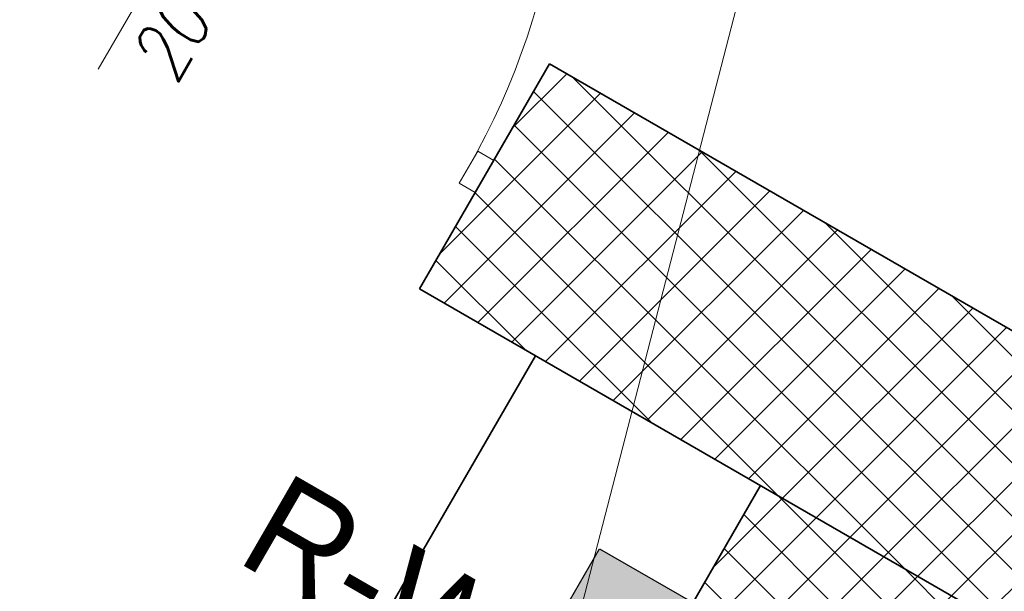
# Model space of a CAD drawing. Header units: millimetres. Extents: x 558 to 24951, y -5755 to 9551.
# Tile 33 of 38: x 23210 to 23342, y 8910 to 8987. Entities that reach past the tile are written whole.
import ezdxf
from ezdxf.enums import TextEntityAlignment as Align

# ---------------------------------------------------------------- set-up
doc = ezdxf.new("R2010")
doc.units = ezdxf.units.MM
doc.layers.add('FBThlon- Rozdzielnice', color=1, linetype='Continuous')
for name, color, linetype, lineweight in [('K_Grube', 252, 'Continuous', 35), ('K_Kreskowanie', 252, 'Continuous', 5), ('K_Opis_zmienny', 252, 'Continuous', 13), ('K_Stolarka', 252, 'Continuous', 15)]:
    doc.layers.add(name, color=color, linetype=linetype, lineweight=lineweight)
doc.styles.add('FBThlon - przyporządkowanie', font='txt')
doc.styles.add('Zwykły 50', font='romans.shx', dxfattribs={"width": 0.8, "oblique": 10, "height": 7.5})
pattern_1 = [(45, (2962.861, -2454.189), (-3.5921024, 3.5921024), []), (135, (2962.861, -2454.189), (-3.5921024, -3.5921024), [])]

msp = doc.modelspace()

# ---------------------------------------------------------------- hatches: boundary and pattern name
at = {"layer": 'FBThlon- Rozdzielnice'}
msp.add_hatch(color=256, dxfattribs=at).paths.add_polyline_path([(23287.644, 8915.305), (23300.202, 8908.055), (23279.302, 8871.855), (23266.744, 8879.105)])
at = {"layer": 'K_Kreskowanie', "ltscale": 5}
h = msp.add_hatch(dxfattribs=at)
h.set_pattern_fill('ANSI37', color=256, scale=1.6)
h.set_pattern_definition(pattern_1)
h.paths.add_polyline_path([(23249.479, 9166.202), (23216.57, 9185.202), (23289.57, 9311.641), (23322.479, 9292.641)])
h.paths.add_polyline_path([(23720.798, 9030.55), (23720.798, 8878.627), (23660.798, 8878.627), (23660.798, 9002.627), (23701.798, 9073.641), (23734.707, 9054.641)])
h.paths.add_polyline_path([(23006.193, 9098.817), (22754.193, 8662.34), (22775.843, 8649.84), (22896.843, 8859.418), (23147.991, 8714.418), (23160.491, 8736.069), (22909.343, 8881.069), (23027.843, 9086.317), (23176.8, 9000.317), (23194.3, 9030.628), (23176.979, 9040.628), (23204.479, 9088.259), (23171.57, 9107.259), (23144.07, 9059.628), (23006.372, 9139.128), (22988.872, 9108.817)])
h.paths.add_polyline_path([(23280.902, 8980.628), (23263.402, 8950.317), (23369.923, 8888.817), (23387.423, 8919.128)])
h.paths.add_polyline_path([(23190.802, 8718.569), (23160.491, 8736.069), (23147.991, 8714.418), (23178.302, 8696.918)])
h.paths.add_polyline_path([(23720.798, 8788.627), (23660.798, 8788.627), (23660.798, 8226.627), (23720.798, 8226.627)])
h = msp.add_hatch(dxfattribs=at)
h.set_pattern_fill('ANSI37', color=256, scale=1.6)
h.set_pattern_definition(pattern_1)
h.paths.add_polyline_path([(23314.792, 8903.327), (23362.423, 8875.827), (23369.923, 8888.817), (23309.302, 8923.817), (23178.302, 8696.918), (23358.435, 8592.918), (23489.435, 8819.817), (23467.784, 8832.317), (23460.284, 8819.327), (23468.944, 8814.327), (23352.944, 8613.409), (23198.792, 8702.409)])

# ---------------------------------------------------------------- linework, layer by layer
at = {"layer": 'FBThlon- Rozdzielnice'}
msp.add_lwpolyline([(23287.644, 8915.305), (23300.202, 8908.055), (23279.302, 8871.855), (23266.744, 8879.105), (23287.644, 8915.305)], dxfattribs=at)
at = {"layer": 'K_Grube', "ltscale": 5}
for p, q in [((23280.902, 8980.628), (23263.402, 8950.317)), ((23280.902, 8980.628), (23387.423, 8919.128)), ((23263.402, 8950.317), (23369.923, 8888.817)), ((23178.302, 8696.918), (23309.302, 8923.817))]:
    msp.add_line(p, q, dxfattribs=at)
at = {"layer": 'K_Grube', "ltscale": 0.8}
msp.add_line((22969.491, 8405.247), (23278.991, 8941.317), dxfattribs=at)
at = {"layer": 'K_Opis_zmienny', "ltscale": 5}
msp.add_line((23318.809, 9037.702), (23280.306, 8888.596), dxfattribs=at)
at = {"layer": 'K_Opis_zmienny'}
msp.add_line((23220.142, 8979.912), (23233.642, 9003.295), dxfattribs=at)
at = {"layer": 'K_Stolarka', "ltscale": 5}
for p, q in [((23268.737, 8964.557), (23271.237, 8968.887)), ((23273.402, 8967.637), (23271.237, 8968.887)), ((23270.902, 8963.307), (23273.402, 8967.637)), ((23270.902, 8963.307), (23268.737, 8964.557))]:
    msp.add_line(p, q, dxfattribs=at)
msp.add_arc((23187.788, 9014.18), 94.915, 330, 60, dxfattribs=at)

# ---------------------------------------------------------------- texts
at = {"layer": 'FBThlon- Rozdzielnice', "insert": (23245.43, 8925.887), "char_height": 14, "width": 23.88949, "attachment_point": 1, "rotation": 330, "style": 'FBThlon - przyporządkowanie'}
msp.add_mtext('R-W', dxfattribs=at)
at = {"layer": 'K_Opis_zmienny', "style": 'Zwykły 50', "oblique": 10, "width": 0.8}
msp.add_text('2000', height=7.5, rotation=60, dxfattribs=at).set_placement((23232.469, 8988.383), align=Align.MIDDLE_CENTER)

doc.saveas('drawing.dxf')
